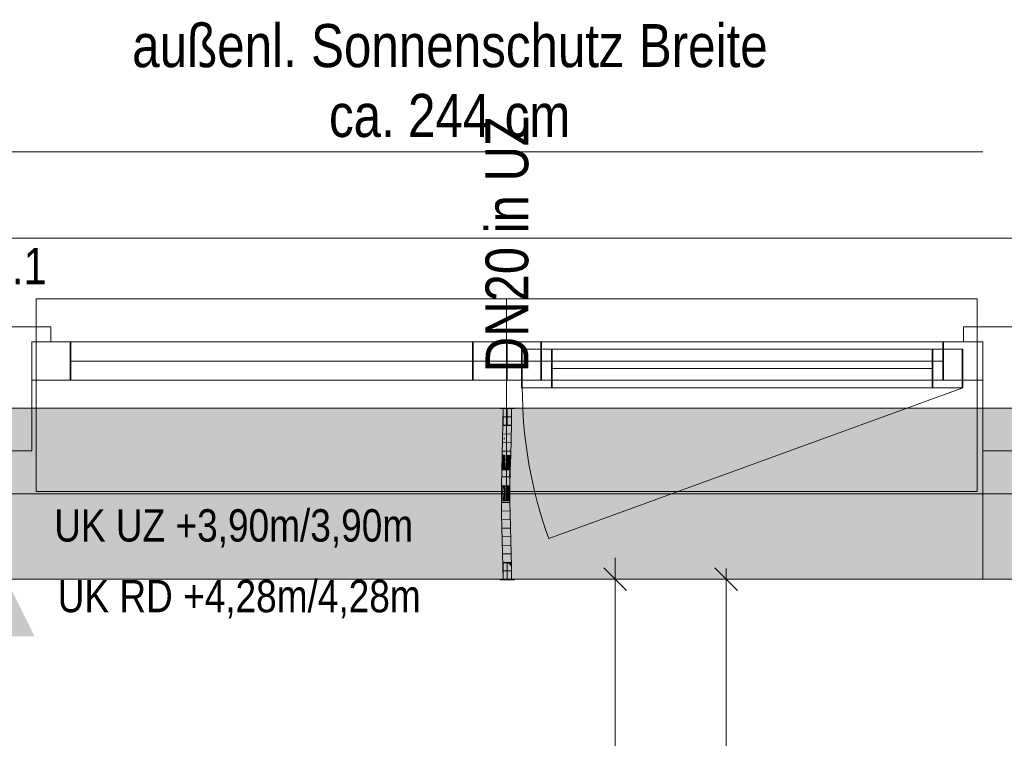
# Model space of a CAD drawing. Extents: x -720 to 300, y 62 to 1162.
# Tile 93 of 143: x -354 to -308, y 988 to 1022. Entities that reach past the tile are written whole.
import ezdxf
from ezdxf.lldxf.tags import DXFTag

# ---------------------------------------------------------------- set-up
doc = ezdxf.new("R2010")
doc.units = 0
doc.layers.get('0').update_dxf_attribs({"lineweight": 13})
for name, color, linetype, lineweight, true_color in [('00_Beschriftung UZ', 3, 'Continuous', 35, 0x00ff00), ('30 -33 Aussenwände- 7 Fassade_ Elemente', 7, 'Continuous', 9, 0x00aacc), ('30 -35 Decken- 1 Konstruktion-Träger- Stahlbeton', 7, 'Continuous', 13, 0x33aa00), ('70 -72 Beschriftung- 1 Beschriftung allgemein', 7, 'Continuous', 9, 0xff6633), ('70 -76 Bemaßung- 2 Allgemein', 9, 'Continuous', 5, 0x808080), ('E_Leerrohr 20', 7, 'Continuous', 13, 0xcc0099), ('E_Leerrohr 20-Shading', 7, 'Continuous', 13, 0xcc0099), ('iwb_Schraffur_Unterzug', 7, 'Continuous', 5, 0xffffcc)]:
    doc.layers.add(name, color=color, linetype=linetype, lineweight=lineweight, true_color=true_color)
for name, color, linetype, lineweight in [('30 -33 Aussenwände- 8 Sonnenschutz', 7, 'Continuous', 9), ('70 -71 Achsen- 1 Gebäudeachsen', 7, 'STRICHPUNKT2-A06G94018I', 18), ('Detailelementbeschriftung', 7, 'Continuous', 9), ('Keine-1', 7, 'Continuous', 15)]:
    doc.layers.add(name, color=color, linetype=linetype, lineweight=lineweight)
doc.styles.get("Standard").update_dxf_attribs({"font": 'ARIALN.TTF'})
tags = doc.linetypes.add('fein_strichliert-A06G94028I', pattern=[4, 1, -2, 1]).pattern_tags.tags
tags[8:9] = [DXFTag(74, 4), DXFTag(75, 0), DXFTag(340, '0'), DXFTag(46, 0.0), DXFTag(50, 0.0), DXFTag(44, 0.0), DXFTag(45, 0.0)]
tags[6:7] = [DXFTag(74, 4), DXFTag(75, 0), DXFTag(340, '0'), DXFTag(46, 0.0), DXFTag(50, 0.0), DXFTag(44, 0.0), DXFTag(45, 0.0)]
tags[4:5] = [DXFTag(74, 4), DXFTag(75, 0), DXFTag(340, '0'), DXFTag(46, 0.0), DXFTag(50, 0.0), DXFTag(44, 0.0), DXFTag(45, 0.0)]
tags = doc.linetypes.add('STRICHPUNKT2', pattern=[12.7, 6.35, -3.175, 0, -3.175]).pattern_tags.tags
tags[10:11] = [DXFTag(74, 4), DXFTag(75, 0), DXFTag(340, '0'), DXFTag(46, 0.0), DXFTag(50, 0.0), DXFTag(44, 0.0), DXFTag(45, 0.0)]
tags[8:9] = [DXFTag(74, 4), DXFTag(75, 0), DXFTag(340, '0'), DXFTag(46, 0.0), DXFTag(50, 0.0), DXFTag(44, 0.0), DXFTag(45, 0.0)]
tags[6:7] = [DXFTag(74, 4), DXFTag(75, 0), DXFTag(340, '0'), DXFTag(46, 0.0), DXFTag(50, 0.0), DXFTag(44, 0.0), DXFTag(45, 0.0)]
tags[4:5] = [DXFTag(74, 4), DXFTag(75, 0), DXFTag(340, '0'), DXFTag(46, 0.0), DXFTag(50, 0.0), DXFTag(44, 0.0), DXFTag(45, 0.0)]
tags = doc.linetypes.add('STRICHPUNKT2-A06G94018I', pattern=[12.7, 6.35, -3.175, 0, -3.175]).pattern_tags.tags
tags[10:11] = [DXFTag(74, 4), DXFTag(75, 0), DXFTag(340, '0'), DXFTag(46, 0.0), DXFTag(50, 0.0), DXFTag(44, 0.0), DXFTag(45, 0.0)]
tags[8:9] = [DXFTag(74, 4), DXFTag(75, 0), DXFTag(340, '0'), DXFTag(46, 0.0), DXFTag(50, 0.0), DXFTag(44, 0.0), DXFTag(45, 0.0)]
tags[6:7] = [DXFTag(74, 4), DXFTag(75, 0), DXFTag(340, '0'), DXFTag(46, 0.0), DXFTag(50, 0.0), DXFTag(44, 0.0), DXFTag(45, 0.0)]
tags[4:5] = [DXFTag(74, 4), DXFTag(75, 0), DXFTag(340, '0'), DXFTag(46, 0.0), DXFTag(50, 0.0), DXFTag(44, 0.0), DXFTag(45, 0.0)]

# ---------------------------------------------------------------- blocks, each defined once
blk = doc.blocks.new('Shading-A06G93YT8I', base_point=(-331.486, 996.688))
at = {"layer": 'E_Leerrohr 20-Shading', "color": 213, "true_color": 0xd67fc0}
for points in [[(-331.491, 995.9), (-331.493, 996.688), (-331.691, 995.9), (-331.691, 996.688)], [(-331.491, 995.9), (-331.491, 996.688), (-331.493, 996.688)], [(-331.486, 996.688), (-331.491, 995.9), (-331.3, 996.512), (-331.291, 995.9)], [(-331.486, 996.688), (-331.491, 996.688), (-331.491, 995.9)], [(-331.486, 996.688), (-331.3, 996.512), (-331.306, 996.688)], [(-331.3, 996.512), (-331.302, 996.688), (-331.306, 996.688)], [(-331.291, 995.9), (-331.291, 996.688), (-331.302, 996.688)], [(-331.599, 995.9), (-331.821, 995.9), (-331.599, 995.888), (-331.821, 995.888)], [(-331.583, 995.888), (-331.583, 995.9), (-331.599, 995.888), (-331.599, 995.9)], [(-331.491, 995.888), (-331.491, 995.9), (-331.583, 995.888), (-331.583, 995.9)], [(-331.269, 995.9), (-331.491, 995.9), (-331.269, 995.888), (-331.491, 995.888)], [(-331.161, 995.888), (-331.161, 995.9), (-331.269, 995.888), (-331.269, 995.9)]]:
    blk.add_solid(points, dxfattribs=at)
blk = doc.blocks.new('Shading-A06G93YV8I', base_point=(-331.547, 1003.112))
at = {"layer": 'E_Leerrohr 20-Shading', "color": 213, "true_color": 0xd67fc0}
for points in [[(-331.717, 1003.912), (-331.821, 1003.912), (-331.717, 1003.9), (-331.821, 1003.9)], [(-331.646, 1003.9), (-331.646, 1003.912), (-331.717, 1003.9), (-331.717, 1003.912)], [(-331.547, 1003.112), (-331.691, 1003.9), (-331.691, 1003.112)], [(-331.547, 1003.112), (-331.549, 1003.393), (-331.691, 1003.9), (-331.56, 1003.9)], [(-331.632, 1003.9), (-331.632, 1003.912), (-331.646, 1003.9), (-331.646, 1003.912)], [(-331.603, 1003.912), (-331.632, 1003.912), (-331.603, 1003.9), (-331.632, 1003.9)], [(-331.583, 1003.912), (-331.603, 1003.912), (-331.583, 1003.9), (-331.603, 1003.9)], [(-331.58, 1003.9), (-331.58, 1003.912), (-331.583, 1003.9), (-331.583, 1003.912)], [(-331.578, 1003.912), (-331.58, 1003.912), (-331.578, 1003.9), (-331.58, 1003.9)], [(-331.578, 1003.9), (-331.491, 1003.9), (-331.578, 1003.912), (-331.491, 1003.912)], [(-331.549, 1003.393), (-331.554, 1003.9), (-331.56, 1003.9)], [(-331.535, 1003.112), (-331.54, 1003.9), (-331.547, 1003.112), (-331.554, 1003.9)], [(-331.511, 1003.9), (-331.54, 1003.9), (-331.509, 1003.112), (-331.535, 1003.112)], [(-331.491, 1003.9), (-331.511, 1003.9), (-331.491, 1003.468), (-331.492, 1003.322)], [(-331.492, 1003.322), (-331.511, 1003.9), (-331.493, 1003.112), (-331.509, 1003.112)], [(-331.28, 1003.912), (-331.491, 1003.912), (-331.28, 1003.9), (-331.491, 1003.9)], [(-331.442, 1003.9), (-331.491, 1003.9), (-331.487, 1003.112), (-331.491, 1003.295)], [(-331.442, 1003.9), (-331.487, 1003.112), (-331.447, 1003.112)], [(-331.442, 1003.9), (-331.447, 1003.112), (-331.373, 1003.9), (-331.385, 1003.112)], [(-331.373, 1003.9), (-331.385, 1003.112), (-331.339, 1003.9), (-331.355, 1003.112)], [(-331.355, 1003.112), (-331.291, 1003.112), (-331.339, 1003.9), (-331.291, 1003.9)], [(-331.275, 1003.912), (-331.28, 1003.912), (-331.275, 1003.9), (-331.28, 1003.9)], [(-331.22, 1003.9), (-331.22, 1003.912), (-331.275, 1003.9), (-331.275, 1003.912)], [(-331.22, 1003.9), (-331.161, 1003.9), (-331.22, 1003.912), (-331.161, 1003.912)], [(-331.491, 1003.295), (-331.492, 1003.322), (-331.492, 1003.112), (-331.493, 1003.112)], [(-331.492, 1003.322), (-331.491, 1003.295), (-331.491, 1003.468)], [(-331.492, 1003.112), (-331.491, 1003.112), (-331.491, 1003.295)], [(-331.491, 1003.295), (-331.491, 1003.112), (-331.487, 1003.112)]]:
    blk.add_solid(points, dxfattribs=at)
blk = doc.blocks.new('Shading-A06G93YX8I', base_point=(-331.591, 1003.177))
at = {"layer": 'E_Leerrohr 20-Shading', "color": 223, "true_color": 0xc67fb4}
for points in [[(-331.632, 1003.9), (-331.691, 1003.9), (-331.638, 1003.177), (-331.697, 1003.178)], [(-331.335, 1003.9), (-331.349, 1003.9), (-331.344, 1003.173), (-331.356, 1003.173)], [(-331.344, 1003.173), (-331.326, 1003.173), (-331.335, 1003.9), (-331.315, 1003.9)], [(-331.315, 1003.9), (-331.326, 1003.173), (-331.305, 1003.9), (-331.317, 1003.173)], [(-331.305, 1003.9), (-331.317, 1003.173), (-331.291, 1003.9), (-331.301, 1003.172)], [(-331.301, 1003.172), (-331.297, 1003.172), (-331.291, 1003.9)], [(-331.638, 1003.177), (-331.697, 1003.178), (-331.654, 1002.454), (-331.712, 1002.455)], [(-331.344, 1003.173), (-331.356, 1003.173), (-331.364, 1002.447), (-331.371, 1002.447)], [(-331.347, 1003.037), (-331.364, 1002.447), (-331.362, 1002.447)], [(-331.344, 1003.173), (-331.347, 1003.037), (-331.347, 1002.446), (-331.362, 1002.447)], [(-331.326, 1003.173), (-331.347, 1002.446), (-331.317, 1003.173), (-331.34, 1002.446)], [(-331.344, 1003.173), (-331.347, 1002.446), (-331.326, 1003.173)], [(-331.317, 1003.173), (-331.34, 1002.446), (-331.301, 1003.172), (-331.328, 1002.446)], [(-331.328, 1002.446), (-331.312, 1002.446), (-331.301, 1003.172), (-331.297, 1003.172)], [(-331.654, 1002.454), (-331.712, 1002.455), (-331.673, 1001.729), (-331.732, 1001.731)], [(-331.364, 1002.447), (-331.371, 1002.447), (-331.389, 1001.722), (-331.391, 1001.722)], [(-331.364, 1002.447), (-331.389, 1001.722), (-331.362, 1002.447), (-331.385, 1001.722)], [(-331.385, 1001.722), (-331.374, 1001.721), (-331.362, 1002.447), (-331.347, 1002.446)], [(-331.347, 1002.446), (-331.374, 1001.721), (-331.34, 1002.446), (-331.368, 1001.721)], [(-331.34, 1002.446), (-331.368, 1001.721), (-331.328, 1002.446), (-331.361, 1001.721)], [(-331.361, 1001.721), (-331.332, 1001.72), (-331.328, 1002.446), (-331.312, 1002.446)], [(-331.68, 1001.462), (-331.673, 1001.729), (-331.739, 1001.463), (-331.732, 1001.731)], [(-331.385, 1001.722), (-331.397, 1001.454), (-331.394, 1001.428)], [(-331.385, 1001.722), (-331.389, 1001.722), (-331.397, 1001.454), (-331.393, 1001.589)], [(-331.389, 1001.722), (-331.391, 1001.722), (-331.397, 1001.46)], [(-331.394, 1001.428), (-331.388, 1001.361), (-331.385, 1001.722), (-331.374, 1001.721)], [(-331.374, 1001.721), (-331.388, 1001.361), (-331.368, 1001.721), (-331.383, 1001.316)], [(-331.361, 1001.721), (-331.368, 1001.721), (-331.373, 1001.46), (-331.378, 1001.46)], [(-331.332, 1001.72), (-331.361, 1001.721), (-331.339, 1001.46), (-331.373, 1001.46)], [(-331.751, 1001.005), (-331.702, 1001.004), (-331.739, 1001.463), (-331.681, 1001.462)], [(-331.702, 1001.004), (-331.692, 1001.004), (-331.681, 1001.462), (-331.68, 1001.462)], [(-331.397, 1001.454), (-331.397, 1001.46), (-331.41, 1000.998)], [(-331.394, 1001.428), (-331.397, 1001.454), (-331.408, 1000.998), (-331.41, 1000.998)], [(-331.408, 1000.998), (-331.401, 1000.997), (-331.394, 1001.428), (-331.388, 1001.361)], [(-331.388, 1001.361), (-331.401, 1000.997), (-331.383, 1001.316), (-331.395, 1000.997)], [(-331.393, 1001.589), (-331.397, 1001.46), (-331.397, 1001.454)], [(-331.383, 1001.316), (-331.395, 1000.997), (-331.381, 1001.291), (-331.394, 1000.997)], [(-331.394, 1000.997), (-331.351, 1000.996), (-331.381, 1001.291)], [(-331.373, 1001.46), (-331.378, 1001.46), (-331.381, 1001.291), (-331.383, 1001.316)], [(-331.339, 1001.46), (-331.373, 1001.46), (-331.351, 1000.996), (-331.381, 1001.291)], [(-331.702, 1001.004), (-331.751, 1001.005), (-331.725, 1000.278), (-331.765, 1000.278)], [(-331.706, 1000.278), (-331.692, 1001.004), (-331.725, 1000.278), (-331.702, 1001.004)], [(-331.42, 1000.274), (-331.401, 1000.997), (-331.423, 1000.274), (-331.408, 1000.998)], [(-331.408, 1000.998), (-331.41, 1000.998), (-331.423, 1000.274)], [(-331.401, 1000.997), (-331.42, 1000.274), (-331.406, 1000.602), (-331.417, 1000.274)], [(-331.406, 1000.602), (-331.416, 1000.274), (-331.351, 1000.996), (-331.365, 1000.274)], [(-331.406, 1000.602), (-331.351, 1000.996), (-331.394, 1000.997)], [(-331.395, 1000.997), (-331.406, 1000.602), (-331.394, 1000.997)], [(-331.401, 1000.997), (-331.406, 1000.602), (-331.395, 1000.997)], [(-331.767, 999.745), (-331.729, 999.746), (-331.765, 1000.278), (-331.725, 1000.278)], [(-331.729, 999.746), (-331.708, 999.746), (-331.725, 1000.278), (-331.706, 1000.278)], [(-331.417, 1000.274), (-331.416, 1000.274), (-331.406, 1000.602)], [(-331.42, 1000.274), (-331.423, 1000.274), (-331.425, 999.749)], [(-331.422, 1000.128), (-331.425, 999.749), (-331.425, 999.747)], [(-331.425, 999.747), (-331.421, 999.911), (-331.423, 999.911)], [(-331.422, 999.737), (-331.42, 999.911), (-331.425, 999.747), (-331.421, 999.911)], [(-331.421, 999.911), (-331.422, 1000.128), (-331.423, 999.911)], [(-331.416, 1000.274), (-331.422, 999.75), (-331.365, 1000.274), (-331.367, 999.75)], [(-331.421, 999.911), (-331.419, 999.985), (-331.422, 1000.128), (-331.42, 1000.274)], [(-331.42, 999.911), (-331.419, 999.985), (-331.421, 999.911)], [(-331.42, 1000.274), (-331.419, 999.985), (-331.417, 1000.274)], [(-331.419, 999.985), (-331.416, 1000.274), (-331.417, 1000.274)], [(-331.709, 999.551), (-331.708, 999.746), (-331.768, 999.551), (-331.767, 999.745)], [(-331.709, 999.551), (-331.768, 999.551), (-331.701, 998.94), (-331.76, 998.939)], [(-331.425, 999.749), (-331.426, 999.552), (-331.425, 999.747)], [(-331.426, 999.552), (-331.424, 999.552), (-331.425, 999.747), (-331.422, 999.737)], [(-331.424, 999.552), (-331.368, 999.552), (-331.422, 999.737)], [(-331.36, 998.947), (-331.368, 999.552), (-331.418, 998.945), (-331.424, 999.552)], [(-331.422, 999.75), (-331.422, 999.737), (-331.367, 999.75), (-331.368, 999.552)], [(-331.701, 998.94), (-331.76, 998.939), (-331.686, 998.331), (-331.745, 998.329)], [(-331.36, 998.947), (-331.418, 998.945), (-331.345, 998.34), (-331.404, 998.338)], [(-331.686, 998.331), (-331.745, 998.329), (-331.668, 997.722), (-331.727, 997.72)], [(-331.345, 998.34), (-331.404, 998.338), (-331.327, 997.732), (-331.386, 997.73)], [(-331.668, 997.722), (-331.727, 997.72), (-331.651, 997.114), (-331.709, 997.112)], [(-331.327, 997.732), (-331.386, 997.73), (-331.309, 997.122), (-331.368, 997.121)], [(-331.651, 997.114), (-331.709, 997.112), (-331.637, 996.507), (-331.696, 996.506)], [(-331.309, 997.122), (-331.368, 997.121), (-331.296, 996.512), (-331.355, 996.511)], [(-331.637, 996.507), (-331.696, 996.506), (-331.632, 995.9), (-331.691, 995.9)], [(-331.296, 996.512), (-331.355, 996.511), (-331.291, 995.9), (-331.349, 995.9)]]:
    blk.add_solid(points, dxfattribs=at)
at = {"layer": 'E_Leerrohr 20-Shading', "color": 231, "true_color": 0xe17fc9}
for points in [[(-331.635, 1003.177), (-331.613, 1003.9), (-331.638, 1003.177), (-331.621, 1003.9)], [(-331.621, 1003.9), (-331.632, 1003.9), (-331.638, 1003.177)], [(-331.591, 1003.177), (-331.598, 1003.9), (-331.635, 1003.177), (-331.613, 1003.9)], [(-331.569, 1003.176), (-331.574, 1003.9), (-331.591, 1003.177), (-331.598, 1003.9)], [(-331.525, 1003.176), (-331.525, 1003.9), (-331.569, 1003.176), (-331.574, 1003.9)], [(-331.497, 1003.175), (-331.491, 1003.9), (-331.525, 1003.176), (-331.525, 1003.9)], [(-331.491, 1003.9), (-331.497, 1003.175), (-331.493, 1003.175)], [(-331.486, 1003.175), (-331.491, 1003.9), (-331.493, 1003.175)], [(-331.356, 1003.173), (-331.349, 1003.9), (-331.486, 1003.175), (-331.491, 1003.9)], [(-331.588, 1002.452), (-331.591, 1003.177), (-331.651, 1002.575), (-331.635, 1003.177)], [(-331.635, 1003.177), (-331.638, 1003.177), (-331.651, 1002.575)], [(-331.569, 1002.452), (-331.569, 1003.176), (-331.588, 1002.452), (-331.591, 1003.177)], [(-331.569, 1002.452), (-331.525, 1003.176), (-331.569, 1003.176)], [(-331.569, 1002.452), (-331.534, 1002.451), (-331.525, 1003.176), (-331.526, 1003.036)], [(-331.512, 1002.45), (-331.497, 1003.175), (-331.53, 1002.451), (-331.525, 1003.176)], [(-331.486, 1003.175), (-331.497, 1003.175), (-331.475, 1002.449), (-331.512, 1002.45)], [(-331.371, 1002.447), (-331.356, 1003.173), (-331.475, 1002.449), (-331.486, 1003.175)], [(-331.534, 1002.451), (-331.53, 1002.451), (-331.526, 1003.036)], [(-331.588, 1002.452), (-331.654, 1002.454), (-331.587, 1001.727), (-331.673, 1001.729)], [(-331.588, 1002.452), (-331.651, 1002.575), (-331.654, 1002.454)], [(-331.571, 1001.727), (-331.569, 1002.452), (-331.587, 1001.727), (-331.588, 1002.452)], [(-331.571, 1001.727), (-331.545, 1001.726), (-331.569, 1002.452), (-331.534, 1002.451)], [(-331.545, 1001.726), (-331.537, 1001.726), (-331.534, 1002.451), (-331.53, 1002.451)], [(-331.532, 1001.726), (-331.512, 1002.45), (-331.537, 1001.726), (-331.53, 1002.451)], [(-331.371, 1002.447), (-331.512, 1002.45), (-331.391, 1001.722), (-331.532, 1001.726)], [(-331.679, 1001.503), (-331.679, 1001.462), (-331.673, 1001.729), (-331.628, 1001.462)], [(-331.587, 1001.461), (-331.587, 1001.727), (-331.628, 1001.462), (-331.673, 1001.729)], [(-331.571, 1001.727), (-331.587, 1001.727), (-331.572, 1001.128), (-331.587, 1001.213)], [(-331.571, 1001.727), (-331.572, 1001.128), (-331.545, 1001.726), (-331.548, 1001.534)], [(-331.537, 1001.726), (-331.548, 1001.534), (-331.551, 1001.001), (-331.556, 1001.029)], [(-331.538, 1001.589), (-331.537, 1001.726), (-331.551, 1001.001)], [(-331.548, 1001.534), (-331.537, 1001.726), (-331.545, 1001.726)], [(-331.539, 1001.461), (-331.532, 1001.726), (-331.537, 1001.726)], [(-331.397, 1001.46), (-331.391, 1001.722), (-331.539, 1001.461), (-331.532, 1001.726)], [(-331.68, 1001.462), (-331.692, 1001.004), (-331.673, 1001.004)], [(-331.673, 1001.004), (-331.67, 1001.011), (-331.68, 1001.462), (-331.679, 1001.503)], [(-331.679, 1001.462), (-331.67, 1001.011), (-331.628, 1001.462), (-331.587, 1001.213)], [(-331.586, 1001.002), (-331.587, 1001.213), (-331.67, 1001.003), (-331.67, 1001.011)], [(-331.587, 1001.213), (-331.587, 1001.461), (-331.628, 1001.462)], [(-331.586, 1001.002), (-331.573, 1001.001), (-331.587, 1001.213), (-331.572, 1001.128)], [(-331.548, 1001.534), (-331.572, 1001.128), (-331.556, 1001.029)], [(-331.539, 1001.461), (-331.538, 1001.589), (-331.551, 1001.001)], [(-331.539, 1001.461), (-331.551, 1001.001), (-331.536, 1001.461), (-331.547, 1001.001)], [(-331.547, 1001.001), (-331.448, 1000.998), (-331.536, 1001.461), (-331.457, 1001.461)], [(-331.448, 1000.998), (-331.41, 1000.998), (-331.457, 1001.461), (-331.397, 1001.46)], [(-331.673, 1001.004), (-331.692, 1001.004), (-331.663, 1000.277), (-331.706, 1000.278)], [(-331.67, 1001.011), (-331.673, 1001.004), (-331.67, 1001.003)], [(-331.663, 1000.277), (-331.66, 1000.277), (-331.673, 1001.004), (-331.67, 1001.003)], [(-331.66, 1000.277), (-331.583, 1000.276), (-331.67, 1001.003), (-331.586, 1001.002)], [(-331.572, 1000.276), (-331.573, 1001.001), (-331.583, 1000.276), (-331.586, 1001.002)], [(-331.572, 1001.128), (-331.573, 1001.001), (-331.556, 1001.029), (-331.556, 1001.001)], [(-331.572, 1000.276), (-331.565, 1000.276), (-331.573, 1001.001), (-331.556, 1001.001)], [(-331.565, 1000.276), (-331.551, 1001.001), (-331.556, 1001.001)], [(-331.547, 1001.001), (-331.551, 1001.001), (-331.562, 1000.276), (-331.565, 1000.276)], [(-331.438, 1000.275), (-331.448, 1000.998), (-331.562, 1000.276), (-331.547, 1001.001)], [(-331.556, 1001.001), (-331.551, 1001.001), (-331.556, 1001.029)], [(-331.423, 1000.274), (-331.41, 1000.998), (-331.438, 1000.275), (-331.448, 1000.998)], [(-331.66, 1000.036), (-331.706, 1000.278), (-331.703, 999.551), (-331.708, 999.746)], [(-331.663, 1000.277), (-331.706, 1000.278), (-331.66, 1000.036)], [(-331.576, 999.747), (-331.583, 1000.276), (-331.66, 1000.036), (-331.663, 1000.277)], [(-331.574, 999.585), (-331.572, 1000.276), (-331.583, 1000.276)], [(-331.572, 1000.276), (-331.574, 999.585), (-331.57, 1000.125), (-331.568, 999.551)], [(-331.567, 999.748), (-331.565, 1000.276), (-331.572, 1000.276)], [(-331.567, 999.748), (-331.437, 999.749), (-331.565, 1000.276), (-331.438, 1000.275)], [(-331.66, 1000.005), (-331.66, 1000.036), (-331.658, 999.551), (-331.703, 999.551)], [(-331.576, 999.747), (-331.66, 1000.036), (-331.605, 999.747)], [(-331.66, 1000.036), (-331.657, 999.746), (-331.605, 999.747)], [(-331.654, 999.551), (-331.66, 1000.005), (-331.658, 999.551)], [(-331.568, 999.551), (-331.567, 999.748), (-331.57, 1000.125)], [(-331.437, 999.749), (-331.425, 999.749), (-331.438, 1000.275), (-331.423, 1000.274)], [(-331.708, 999.746), (-331.709, 999.551), (-331.703, 999.551)], [(-331.703, 999.551), (-331.709, 999.551), (-331.688, 998.94), (-331.701, 998.94)], [(-331.688, 998.94), (-331.664, 998.941), (-331.703, 999.551), (-331.658, 999.551)], [(-331.664, 998.941), (-331.65, 998.941), (-331.658, 999.551), (-331.654, 999.551)], [(-331.657, 999.746), (-331.574, 999.585), (-331.605, 999.747)], [(-331.657, 999.746), (-331.654, 999.551), (-331.574, 999.585), (-331.574, 999.551)], [(-331.561, 998.943), (-331.574, 999.551), (-331.65, 998.941), (-331.654, 999.551)], [(-331.574, 999.585), (-331.576, 999.747), (-331.605, 999.747)], [(-331.574, 999.551), (-331.568, 999.551), (-331.574, 999.585)], [(-331.56, 998.943), (-331.568, 999.551), (-331.561, 998.943), (-331.574, 999.551)], [(-331.568, 999.551), (-331.436, 999.552), (-331.567, 999.748), (-331.437, 999.749)], [(-331.436, 999.552), (-331.568, 999.551), (-331.442, 998.945), (-331.56, 998.943)], [(-331.418, 998.945), (-331.426, 999.552), (-331.442, 998.945), (-331.436, 999.552)], [(-331.436, 999.552), (-331.426, 999.552), (-331.437, 999.749), (-331.425, 999.749)], [(-331.688, 998.94), (-331.701, 998.94), (-331.675, 998.331), (-331.686, 998.331)], [(-331.675, 998.331), (-331.674, 998.331), (-331.688, 998.94), (-331.664, 998.941)], [(-331.674, 998.331), (-331.646, 998.332), (-331.664, 998.941), (-331.65, 998.941)], [(-331.545, 998.334), (-331.56, 998.943), (-331.646, 998.332), (-331.65, 998.941)], [(-331.418, 998.945), (-331.56, 998.943), (-331.404, 998.338), (-331.545, 998.334)], [(-331.675, 998.331), (-331.686, 998.331), (-331.663, 997.722), (-331.668, 997.722)], [(-331.644, 997.722), (-331.646, 998.332), (-331.663, 997.722), (-331.675, 998.331)], [(-331.527, 997.726), (-331.545, 998.334), (-331.644, 997.722), (-331.646, 998.332)], [(-331.404, 998.338), (-331.545, 998.334), (-331.386, 997.73), (-331.527, 997.726)], [(-331.663, 997.722), (-331.668, 997.722), (-331.651, 997.114)], [(-331.641, 997.114), (-331.644, 997.722), (-331.651, 997.114), (-331.663, 997.722)], [(-331.509, 997.117), (-331.527, 997.726), (-331.641, 997.114), (-331.644, 997.722)], [(-331.386, 997.73), (-331.527, 997.726), (-331.368, 997.121), (-331.509, 997.117)], [(-331.641, 997.114), (-331.651, 997.114), (-331.637, 996.507)], [(-331.496, 996.509), (-331.509, 997.117), (-331.637, 996.507), (-331.641, 997.114)], [(-331.368, 997.121), (-331.509, 997.117), (-331.355, 996.511), (-331.496, 996.509)], [(-331.496, 996.509), (-331.637, 996.507), (-331.491, 995.9), (-331.632, 995.9)], [(-331.355, 996.511), (-331.496, 996.509), (-331.349, 995.9), (-331.491, 995.9)]]:
    blk.add_solid(points, dxfattribs=at)
blk = doc.blocks.new('Referenz-A06G94038I')
at = {"layer": '00_Beschriftung UZ', "color": 0, "lineweight": -2}
for points in [[(-356.256, 998.583), (-354.924, 995.912), (-353.586, 998.581)], [(-356.256, 993.242), (-354.924, 995.912), (-353.586, 993.243)]]:
    blk.add_solid(points, dxfattribs=at)
at = {"layer": '30 -33 Aussenwände- 7 Fassade_ Elemente', "color": 0, "linetype": 'Continuous', "lineweight": -2, "ltscale": 0.13}
for p, q in [((-452.957, 1011.852), (-303.757, 1011.852)), ((-357.024, 1007.712), (-352.824, 1007.712)), ((-352.824, 1007.712), (-352.824, 1007.012)), ((-306.857, 1007.712), (-310.157, 1007.712)), ((-310.157, 1007.712), (-310.157, 1007.012)), ((-353.724, 1007.012), (-353.724, 1005.212)), ((-331.491, 1007.012), (-353.724, 1007.012)), ((-353.724, 1007.012), (-353.724, 1005.212)), ((-351.891, 1007.012), (-353.724, 1007.012)), ((-353.724, 1007.012), (-353.724, 1001.912)), ((-352.824, 1007.012), (-353.724, 1007.012)), ((-351.891, 1005.212), (-351.891, 1007.012)), ((-333.091, 1005.212), (-333.091, 1007.012)), ((-333.091, 1007.012), (-331.491, 1007.012)), ((-331.491, 1007.012), (-329.891, 1007.012)), ((-331.491, 1005.212), (-331.491, 1007.012)), ((-309.257, 1007.012), (-331.491, 1007.012)), ((-331.491, 1005.212), (-331.491, 1007.012)), ((-329.891, 1007.012), (-329.891, 1005.212)), ((-309.257, 1007.012), (-311.091, 1007.012)), ((-311.091, 1007.012), (-311.091, 1005.212)), ((-310.157, 1007.012), (-309.257, 1007.012)), ((-309.257, 1005.212), (-309.257, 1007.012)), ((-309.257, 1005.212), (-309.257, 1007.012)), ((-309.257, 1007.012), (-309.257, 1001.912)), ((-330.791, 1006.662), (-329.391, 1006.662)), ((-330.791, 1004.862), (-330.791, 1006.662)), ((-330.791, 1006.662), (-330.791, 1004.862)), ((-310.191, 1006.662), (-330.791, 1006.662)), ((-329.391, 1006.662), (-329.391, 1004.862)), ((-311.591, 1006.662), (-310.191, 1006.662)), ((-311.591, 1004.862), (-311.591, 1006.662)), ((-310.191, 1004.862), (-310.191, 1006.662)), ((-310.191, 1006.662), (-310.191, 1004.862)), ((-333.091, 1006.112), (-351.891, 1006.112)), ((-329.391, 1005.762), (-311.591, 1005.762)), ((-353.724, 1005.212), (-331.491, 1005.212)), ((-353.724, 1005.212), (-351.891, 1005.212)), ((-331.491, 1005.212), (-333.091, 1005.212)), ((-329.891, 1005.212), (-331.491, 1005.212)), ((-331.491, 1005.212), (-309.257, 1005.212)), ((-311.091, 1005.212), (-309.257, 1005.212)), ((-329.391, 1004.862), (-330.791, 1004.862)), ((-330.791, 1004.862), (-310.191, 1004.862)), ((-310.191, 1004.862), (-311.591, 1004.862)), ((-353.724, 1001.912), (-356.124, 1001.912)), ((-309.257, 1001.912), (-306.857, 1001.912)), ((-309.257, 995.912), (-309.257, 1001.912)), ((-306.857, 995.912), (-449.857, 995.912)), ((-306.857, 995.912), (-309.257, 995.912))]:
    blk.add_line(p, q, dxfattribs=at)
at = {"layer": '30 -33 Aussenwände- 7 Fassade_ Elemente', "color": 0, "lineweight": -2}
for p, q in [((-353.524, 1007.012), (-353.524, 1009.012)), ((-353.524, 1009.012), (-331.524, 1009.012)), ((-353.524, 1009.012), (-309.524, 1009.012)), ((-331.524, 1009.012), (-309.524, 1009.012)), ((-331.524, 1009.012), (-331.524, 1007.012)), ((-309.524, 1009.012), (-309.524, 1007.012)), ((-353.524, 1005.212), (-353.524, 1007.012)), ((-353.524, 1007.012), (-351.924, 1007.012)), ((-351.924, 1007.012), (-311.124, 1007.012)), ((-351.924, 1007.012), (-333.124, 1007.012)), ((-351.924, 1005.212), (-351.924, 1007.012)), ((-333.124, 1005.212), (-333.124, 1007.012)), ((-331.524, 1007.012), (-333.124, 1007.012)), ((-331.524, 1005.212), (-331.524, 1007.012)), ((-331.524, 1007.012), (-329.924, 1007.012)), ((-329.924, 1007.012), (-311.124, 1007.012)), ((-329.924, 1007.012), (-329.924, 1005.212)), ((-311.124, 1007.012), (-311.124, 1005.212)), ((-309.524, 1007.012), (-311.124, 1007.012)), ((-309.524, 1005.212), (-309.524, 1007.012)), ((-330.824, 1004.862), (-330.824, 1006.662)), ((-330.824, 1006.662), (-329.424, 1006.662)), ((-329.424, 1006.662), (-311.624, 1006.662)), ((-329.424, 1006.662), (-329.424, 1004.862)), ((-311.624, 1006.662), (-310.224, 1006.662)), ((-311.624, 1004.862), (-311.624, 1006.662)), ((-310.224, 1004.862), (-310.224, 1006.662)), ((-333.124, 1006.112), (-351.924, 1006.112)), ((-311.124, 1006.112), (-351.924, 1006.112)), ((-329.424, 1005.762), (-311.624, 1005.762)), ((-353.524, 1005.212), (-353.524, 1000.012)), ((-351.924, 1005.212), (-353.524, 1005.212)), ((-311.124, 1005.212), (-351.924, 1005.212)), ((-333.124, 1005.212), (-351.924, 1005.212)), ((-333.124, 1005.212), (-331.524, 1005.212)), ((-329.924, 1005.212), (-331.524, 1005.212)), ((-331.524, 1000.012), (-331.524, 1005.212)), ((-311.124, 1005.212), (-309.524, 1005.212)), ((-309.524, 1000.012), (-309.524, 1005.212)), ((-329.424, 1004.862), (-330.824, 1004.862)), ((-311.624, 1004.862), (-329.424, 1004.862)), ((-310.224, 1004.862), (-311.624, 1004.862)), ((-353.524, 1000.012), (-309.524, 1000.012)), ((-353.524, 1000.012), (-331.524, 1000.012)), ((-331.524, 1000.012), (-309.524, 1000.012))]:
    blk.add_line(p, q, dxfattribs=at)
at = {"layer": '30 -33 Aussenwände- 7 Fassade_ Elemente', "color": 0, "linetype": 'fein_strichliert-A06G94028I', "lineweight": -2, "ltscale": 0.13}
blk.add_line((-310.191, 1004.862), (-329.548, 997.817), dxfattribs=at)
blk.add_ellipse((-310.191, 1004.862), major_axis=(-20.6, 0), ratio=1, start_param=0, end_param=0.349066, dxfattribs=at)
at = {"layer": '30 -33 Aussenwände- 8 Sonnenschutz', "color": 0, "linetype": 'Continuous', "lineweight": -2, "ltscale": 0.13}
blk.add_line((-309.257, 1015.892), (-356.257, 1015.892), dxfattribs=at)
at = {"layer": '30 -35 Decken- 1 Konstruktion-Träger- Stahlbeton', "color": 0, "linetype": 'fein_strichliert-A06G94028I', "lineweight": -2, "ltscale": 0.13}
for p, q in [((-306.357, 1003.912), (-682.362, 1003.912)), ((-306.357, 995.912), (-682.362, 995.912))]:
    blk.add_line(p, q, dxfattribs=at)
at = {"layer": '70 -71 Achsen- 1 Gebäudeachsen', "color": 0, "linetype": 'STRICHPUNKT2-A06G94018I', "lineweight": -2, "ltscale": 0.13}
blk.add_line((-682.362, 999.912), (76.456, 999.912), dxfattribs=at)
at = {"layer": '70 -76 Bemaßung- 2 Allgemein', "color": 0, "linetype": 'Continuous', "lineweight": -2, "ltscale": 0.13}
for p, q in [((-326.451, 996.912), (-326.451, 994.852)), ((-326.982, 996.443), (-325.921, 995.382)), ((-321.783, 996.443), (-320.722, 995.382)), ((-321.252, 996.412), (-321.252, 994.852)), ((-328.951, 995.912), (-325.451, 995.912)), ((-323.252, 995.912), (-320.252, 995.912)), ((-326.451, 906.673), (-326.451, 994.852)), ((-321.252, 967.923), (-321.252, 994.852))]:
    blk.add_line(p, q, dxfattribs=at)
at = {"layer": 'Keine-1', "color": 0, "linetype": 'fein_strichliert-A06G94028I', "lineweight": -2, "ltscale": 0.13}
blk.add_line((-682.362, 1011.851), (76.456, 1011.851), dxfattribs=at)
at = {"layer": '00_Beschriftung UZ', "color": 0, "linetype": 'ByBlock', "lineweight": -2, "ltscale": 0.13, "char_height": 1.51033, "attachment_point": 1}
for s, insert in [('{\\fArial Narrow;UK UZ +3,90m/3,90m}', (-352.671, 999.185)), ('{\\fArial Narrow;UK RD +4,28m/4,28m}', (-352.51, 995.882))]:
    blk.add_mtext(s, dxfattribs=dict(at, insert=insert))
at = {"layer": '30 -33 Aussenwände- 8 Sonnenschutz', "color": 0, "linetype": 'Continuous', "lineweight": -2, "ltscale": 0.13, "char_height": 2.01377, "attachment_point": 1}
for s, insert in [('{\\fArial Narrow;außenl.}', (-349.027, 1021.859)), ('{\\fArial Narrow;Sonnenschutz}', (-340.666, 1021.859)), ('{\\fArial Narrow;Breite}', (-325.341, 1021.859)), ('{\\fArial Narrow;244}', (-336.133, 1018.596)), ('{\\fArial Narrow;ca.}', (-339.828, 1018.596)), ('{\\fArial Narrow;cm}', (-331.618, 1018.596))]:
    blk.add_mtext(s, dxfattribs=dict(at, insert=insert))
at = {"layer": '70 -72 Beschriftung- 1 Beschriftung allgemein', "color": 0, "linetype": 'Continuous', "lineweight": -2, "ltscale": 0.13, "insert": (-365.582, 1011.392), "char_height": 1.7, "attachment_point": 1}
blk.add_mtext('{\\fArial Narrow;FA.B0.020.F.1}', dxfattribs=at)
blk = doc.blocks.new('Referenz-A06G94058I')
at = {"layer": 'iwb_Schraffur_Unterzug', "linetype": 'Continuous', "ltscale": 0.13}
for points in [[(-682.362, 1003.912), (76.456, 1003.912), (76.456, 1001.73)], [(-682.362, 1003.912), (76.456, 1001.73), (-682.362, 1000.863)], [(-682.362, 1000.863), (76.456, 1001.73), (76.456, 998.094)], [(-682.362, 1000.863), (76.456, 998.094), (-682.362, 998.961)], [(-682.362, 998.961), (76.456, 998.094), (76.456, 995.912)], [(-682.362, 998.961), (76.456, 995.912), (-682.362, 995.912)]]:
    blk.add_solid(points, dxfattribs=at)
blk = doc.blocks.new('Enddeckel-A06G942B8I')
at = {"color": 0, "linetype": 'ByBlock', "lineweight": -2, "ltscale": 0.13}
for p, q in [((-331.691, 996.688), (-331.691, 995.9)), ((-331.574, 996.688), (-331.691, 996.688)), ((-331.408, 996.688), (-331.574, 996.688)), ((-331.291, 996.688), (-331.408, 996.688)), ((-331.291, 995.9), (-331.291, 996.688)), ((-331.821, 995.9), (-331.821, 995.888)), ((-331.627, 995.9), (-331.821, 995.9)), ((-331.627, 995.888), (-331.821, 995.888)), ((-331.574, 995.9), (-331.691, 995.9)), ((-331.354, 995.9), (-331.627, 995.9)), ((-331.354, 995.888), (-331.627, 995.888)), ((-331.408, 995.9), (-331.574, 995.9)), ((-331.291, 995.9), (-331.408, 995.9)), ((-331.161, 995.9), (-331.354, 995.9)), ((-331.161, 995.888), (-331.354, 995.888)), ((-331.161, 995.888), (-331.161, 995.9))]:
    blk.add_line(p, q, dxfattribs=at)
at = {"color": 0, "linetype": 'STRICHPUNKT2', "lineweight": 5, "ltscale": 0.13}
blk.add_line((-331.491, 995.9), (-331.491, 996.688), dxfattribs=at)
blk = doc.blocks.new('Enddeckel-A06G942D8I')
at = {"color": 0, "linetype": 'ByBlock', "lineweight": -2, "ltscale": 0.13}
for p, q in [((-331.821, 1003.912), (-331.821, 1003.9)), ((-331.821, 1003.912), (-331.627, 1003.912)), ((-331.821, 1003.9), (-331.627, 1003.9)), ((-331.691, 1003.9), (-331.691, 1003.112)), ((-331.691, 1003.9), (-331.574, 1003.9)), ((-331.627, 1003.912), (-331.354, 1003.912)), ((-331.627, 1003.9), (-331.354, 1003.9)), ((-331.574, 1003.9), (-331.408, 1003.9)), ((-331.408, 1003.9), (-331.291, 1003.9)), ((-331.354, 1003.912), (-331.161, 1003.912)), ((-331.354, 1003.9), (-331.161, 1003.9)), ((-331.291, 1003.112), (-331.291, 1003.9)), ((-331.161, 1003.9), (-331.161, 1003.912)), ((-331.691, 1003.112), (-331.574, 1003.112)), ((-331.574, 1003.112), (-331.408, 1003.112)), ((-331.408, 1003.112), (-331.291, 1003.112))]:
    blk.add_line(p, q, dxfattribs=at)
at = {"color": 0, "linetype": 'STRICHPUNKT2', "lineweight": 5, "ltscale": 0.13}
blk.add_line((-331.491, 1003.9), (-331.491, 1003.112), dxfattribs=at)
blk = doc.blocks.new('Flexrohr-A06G942F8I')
at = {"color": 0, "linetype": 'ByBlock', "lineweight": -2, "ltscale": 0.13}
for p, q in [((-331.691, 1003.9), (-331.697, 1003.178)), ((-331.691, 1003.9), (-331.291, 1003.9)), ((-331.682, 1003.502), (-331.306, 1003.499)), ((-331.291, 1003.9), (-331.297, 1003.172)), ((-331.697, 1003.178), (-331.712, 1002.455)), ((-331.686, 1003.103), (-331.311, 1003.097)), ((-331.297, 1003.172), (-331.312, 1002.446)), ((-331.695, 1002.704), (-331.319, 1002.696)), ((-331.712, 1002.455), (-331.732, 1001.731)), ((-331.704, 1002.305), (-331.328, 1002.296)), ((-331.312, 1002.446), (-331.332, 1001.72)), ((-331.732, 1001.731), (-331.751, 1001.005)), ((-331.715, 1001.905), (-331.339, 1001.896)), ((-331.332, 1001.72), (-331.351, 1000.996)), ((-331.726, 1001.505), (-331.35, 1001.496)), ((-331.751, 1001.005), (-331.765, 1000.278)), ((-331.736, 1001.105), (-331.36, 1001.096)), ((-331.351, 1000.996), (-331.365, 1000.274)), ((-331.765, 1000.278), (-331.768, 999.551)), ((-331.752, 1000.303), (-331.376, 1000.299)), ((-331.745, 1000.704), (-331.369, 1000.697)), ((-331.754, 999.902), (-331.378, 999.9)), ((-331.365, 1000.274), (-331.368, 999.552)), ((-331.768, 999.551), (-331.76, 998.939)), ((-331.755, 999.5), (-331.379, 999.502)), ((-331.368, 999.552), (-331.36, 998.947)), ((-331.76, 998.939), (-331.745, 998.329)), ((-331.75, 999.098), (-331.374, 999.104)), ((-331.36, 998.947), (-331.345, 998.34)), ((-331.742, 998.697), (-331.366, 998.705)), ((-331.745, 998.329), (-331.727, 997.72)), ((-331.732, 998.296), (-331.356, 998.306)), ((-331.345, 998.34), (-331.327, 997.732)), ((-331.727, 997.72), (-331.709, 997.112)), ((-331.72, 997.896), (-331.344, 997.907)), ((-331.327, 997.732), (-331.309, 997.122)), ((-331.709, 997.112), (-331.696, 996.506)), ((-331.708, 997.496), (-331.332, 997.507)), ((-331.697, 997.097), (-331.321, 997.106)), ((-331.309, 997.122), (-331.296, 996.512)), ((-331.688, 996.698), (-331.312, 996.705)), ((-331.696, 996.506), (-331.691, 995.9)), ((-331.682, 996.3), (-331.306, 996.304)), ((-331.296, 996.512), (-331.291, 995.9)), ((-331.691, 995.9), (-331.291, 995.9)), ((-331.679, 995.902), (-331.303, 995.902))]:
    blk.add_line(p, q, dxfattribs=at)
blk = doc.blocks.new('Einzeiliger Text-A06G942H8I')
at = {"color": 0, "lineweight": -2, "insert": (-332.51, 1005.589), "char_height": 2, "attachment_point": 1, "rotation": 90}
blk.add_mtext('{\\fArial Narrow;DN20 in UZ}', dxfattribs=at)

msp = doc.modelspace()

# ---------------------------------------------------------------- block references
at = {"color": 8, "lineweight": 13, "ltscale": 0.13, "true_color": 0x808080}
msp.add_blockref('Referenz-A06G94038I', (0, 0), dxfattribs=at)
at = {"color": 8, "lineweight": 25, "ltscale": 0.25, "true_color": 0x808080}
msp.add_blockref('Referenz-A06G94058I', (0, 0), dxfattribs=at)
at = {"layer": 'Detailelementbeschriftung', "ltscale": 0.13}
msp.add_blockref('Einzeiliger Text-A06G942H8I', (0, 0), dxfattribs=at)
at = {"layer": 'E_Leerrohr 20'}
for name, p in [('Shading-A06G93YV8I', (-331.547, 1003.112)), ('Shading-A06G93YX8I', (-331.591, 1003.177)), ('Shading-A06G93YT8I', (-331.486, 996.688))]:
    msp.add_blockref(name, p, dxfattribs=at)
at = {"layer": 'E_Leerrohr 20', "ltscale": 0.13}
for name in ['Enddeckel-A06G942D8I', 'Flexrohr-A06G942F8I', 'Enddeckel-A06G942B8I']:
    msp.add_blockref(name, (0, 0), dxfattribs=at)

doc.saveas('drawing.dxf')
